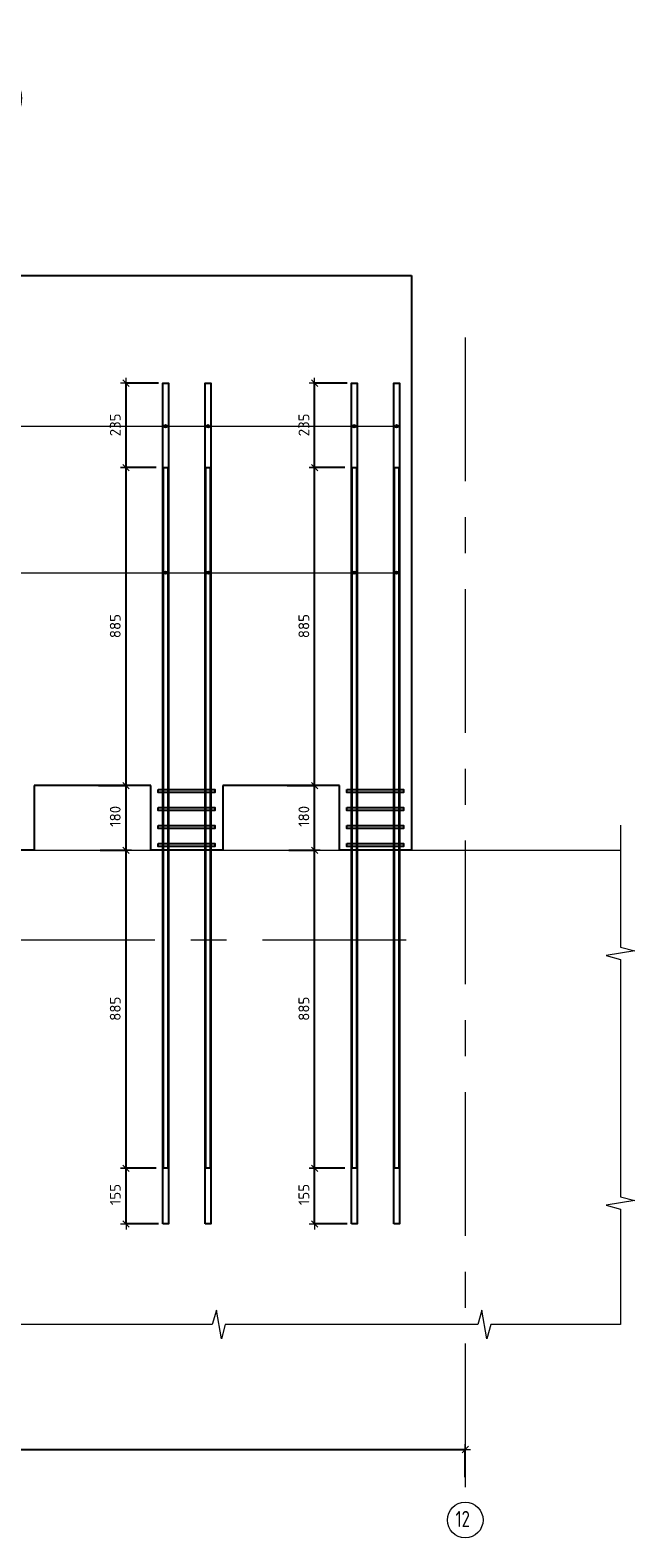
# Model space of a CAD drawing. Header units: metres. Extents: x -38 to 98, y -15 to 21.
# Tile 45 of 124: x 83.24 to 84.93, y -7.76 to -3.57. Entities that reach past the tile are written whole.
import ezdxf

# ---------------------------------------------------------------- set-up
doc = ezdxf.new("R2010")
doc.units = ezdxf.units.M
doc.header["$PDMODE"] = 65
doc.linetypes.add('______11', pattern=[0.5, 0.4, -0.05, 0, -0.05])
doc.linetypes.add('______5', pattern=[1.1, 0.8, -0.1, 0.1, -0.1])
for name, color, linetype, lineweight in [('XR$5$Арм.стержн. Хомут', 240, 'Continuous', 35), ('XR$5$Арм.стержн.горизонт. 1', 180, 'Continuous', 35), ('XR$5$Арм.стержн.горизонт. 2', 202, 'Continuous', 35), ('XR$5$Общий слой (1)_1', 7, 'Continuous', 13), ('XR$5$Осевая линия (1)', 7, '______5', 13), ('XR$5$Перекрытие (1)', 7, 'Continuous', 35), ('XR$5$Размерная линия (1)', 7, 'Continuous', 13), ('XR$5$Текст_ общее_1', 7, 'Continuous', 13)]:
    doc.layers.add(name, color=color, linetype=linetype, lineweight=lineweight)
doc.styles.add('ISOCPEUR', font='txt')
doc.dimstyles.new('DIMSTYLE_24', dxfattribs={"dimtxt": 0.03, "dimasz": 0.03, "dimexe": 0, "dimexo": 0, "dimgap": 0.015, "dimtad": 2, "dimdec": 0, "dimlfac": 1000, "dimrnd": 5, "dimzin": 12, "dimdsep": 46, "dimtxsty": 'ISOCPEUR', "dimblk1": 'ALL_ML_STRICH', "dimblk2": 'ALL_ML_STRICH', "dimsah": 1, "dimcen": 0, "dimclrd": 7, "dimclre": 256, "dimclrt": 7, "dimadec": 0, "dimazin": 0, "dimtfac": 1, "dimtdec": 0, "dimtix": 1, "dimtmove": 2, "dimatfit": 3, "dimfxl": 0, "dimtzin": 0, "dimlwd": 0, "dimlwe": -3, "dimarcsym": 0})
pattern_1 = [(0, (0.45, 0.45), (0.225, 0.225), [0.225, -0.225]), (90, (0.45, 0.45), (-0.225, 0.225), [0.225, -0.225])]

# ---------------------------------------------------------------- blocks, each defined once
blk = doc.blocks.new('ЭЛЕМЕНТ_УЗОРА_19')
at = {"color": 7, "linetype": 'Continuous', "lineweight": 13, "transparency": 33554687}
for p, q in [((80.4556, -5.7099), (80.4556, -5.7099)), ((80.4556, -7.1699), (80.4556, -7.1699)), ((84.8875, -7.1699), (84.8875, -7.1699)), ((84.8875, -7.1699), (84.8875, -7.1699))]:
    blk.add_line(p, q, dxfattribs=at)
for points in [[(80.4556, -6.4399), (80.4556, -6.0829), (80.4156, -6.0727), (80.4956, -6.0588), (80.4556, -6.0472), (80.4556, -5.7099)], [(84.8875, -5.7799), (84.8875, -6.1198), (84.9275, -6.1295), (84.8475, -6.1427), (84.8875, -6.1538), (84.8875, -6.4749)], [(80.4556, -7.1699), (80.4556, -7.1699), (80.4556, -6.8129), (80.4156, -6.8027), (80.4956, -6.7888), (80.4556, -6.7772), (80.4556, -6.4399)], [(84.8875, -6.4749), (84.8875, -6.8148), (84.9275, -6.8245), (84.8475, -6.8377), (84.8875, -6.8488), (84.8875, -7.1699)], [(81.1943, -7.1699), (80.8331, -7.1699), (80.8227, -7.2099), (80.8087, -7.1299), (80.7969, -7.1699), (80.4556, -7.1699)], [(81.9329, -7.1699), (81.5717, -7.1699), (81.5614, -7.2099), (81.5473, -7.1299), (81.5355, -7.1699), (81.1943, -7.1699)], [(82.6716, -7.1699), (82.3104, -7.1699), (82.3, -7.2099), (82.286, -7.1299), (82.2742, -7.1699), (81.9329, -7.1699)], [(83.4102, -7.1699), (83.049, -7.1699), (83.0387, -7.2099), (83.0246, -7.1299), (83.0128, -7.1699), (82.6716, -7.1699)], [(84.1489, -7.1699), (83.7877, -7.1699), (83.7773, -7.2099), (83.7633, -7.1299), (83.7515, -7.1699), (83.4102, -7.1699)], [(84.8875, -7.1699), (84.5263, -7.1699), (84.516, -7.2099), (84.5019, -7.1299), (84.4901, -7.1699), (84.1489, -7.1699)]]:
    blk.add_lwpolyline(points, dxfattribs=at)
blk = doc.blocks.new('ALL_ML_STRICH')
at = {"color": 0, "linetype": 'ByBlock', "lineweight": -2}
for p, q in [((-1, 0), (0.5, 0)), ((-0.3, -0.3), (0.3, 0.3)), ((0, -0.5), (0, 0.5))]:
    blk.add_line(p, q, dxfattribs=at)
blk = doc.blocks.new('*D460')
at = {"layer": 'DEFPOINTS', "color": 7, "linetype": 'Continuous', "lineweight": 13, "transparency": 33554687}
for p in [(80.3555, -7.5177), (84.4555, -7.5744), (80.3555, -7.6022)]:
    blk.add_point(p, dxfattribs=at)
at = {"layer": 'XR$5$Размерная линия (1)', "color": 9, "linetype": 'Continuous', "lineweight": -2, "true_color": 0xc7c7c7, "transparency": 33554687}
for p, q in [((80.3555, -7.5177), (80.3555, -7.5177)), ((84.4555, -7.5944), (84.4555, -7.5177))]:
    blk.add_line(p, q, dxfattribs=at)
at = {"layer": 'XR$5$Размерная линия (1)', "color": 7, "linetype": 'Continuous', "lineweight": -2, "transparency": 33554687}
blk.add_line((80.3555, -7.5177), (84.4555, -7.5177), dxfattribs=at)
at = {"layer": 'XR$5$Размерная линия (1)', "color": 7, "linetype": 'Continuous', "lineweight": 13, "transparency": 33554687, "xscale": 0.03, "yscale": 0.03, "zscale": 0.03, "rotation": 180}
blk.add_blockref('ALL_ML_STRICH', (80.3555, -7.5177), dxfattribs=at)
at = {"layer": 'XR$5$Размерная линия (1)', "color": 7, "linetype": 'Continuous', "lineweight": 13, "transparency": 33554687, "xscale": 0.03, "yscale": 0.03, "zscale": 0.03}
blk.add_blockref('ALL_ML_STRICH', (84.4555, -7.5177), dxfattribs=at)
at = {"layer": 'XR$5$Размерная линия (1)', "color": 7, "linetype": 'Continuous', "lineweight": 13, "transparency": 33554687, "insert": (82.4085, -7.4877), "char_height": 0.03, "width": 0.12, "attachment_point": 5, "style": 'ISOCPEUR'}
blk.add_mtext('\\A1;{4100}', dxfattribs=at)
blk = doc.blocks.new('*D491')
at = {"layer": 'DEFPOINTS', "color": 7, "linetype": 'Continuous', "lineweight": 13, "transparency": 33554687}
for p in [(84.1406, -6.7349), (84.0364, -6.8899), (84.1471, -6.8899)]:
    blk.add_point(p, dxfattribs=at)
at = {"layer": 'XR$5$Размерная линия (1)', "color": 9, "linetype": 'Continuous', "lineweight": -2, "true_color": 0xc7c7c7, "transparency": 33554687}
for p, q in [((84.1206, -6.7349), (84.0364, -6.7349)), ((84.1271, -6.8899), (84.0364, -6.8899))]:
    blk.add_line(p, q, dxfattribs=at)
at = {"layer": 'XR$5$Размерная линия (1)', "color": 7, "linetype": 'Continuous', "lineweight": -2, "transparency": 33554687}
blk.add_line((84.0364, -6.8899), (84.0364, -6.7349), dxfattribs=at)
at = {"layer": 'XR$5$Размерная линия (1)', "color": 7, "linetype": 'Continuous', "lineweight": 13, "transparency": 33554687, "xscale": 0.03, "yscale": 0.03, "zscale": 0.03}
for p, rotation in [((84.0364, -6.7349), 90), ((84.0364, -6.8899), 270)]:
    blk.add_blockref('ALL_ML_STRICH', p, dxfattribs=dict(at, rotation=rotation))
at = {"layer": 'XR$5$Размерная линия (1)', "color": 7, "linetype": 'Continuous', "lineweight": 13, "transparency": 33554687, "insert": (84.0064, -6.8079), "char_height": 0.03, "width": 0.09, "attachment_point": 5, "rotation": 90, "style": 'ISOCPEUR'}
blk.add_mtext('\\A1;{155}', dxfattribs=at)
blk = doc.blocks.new('*D492')
at = {"layer": 'DEFPOINTS', "color": 7, "linetype": 'Continuous', "lineweight": 13, "transparency": 33554687}
for p in [(83.9444, -5.8499), (84.0364, -6.7349), (84.1406, -6.7349)]:
    blk.add_point(p, dxfattribs=at)
at = {"layer": 'XR$5$Размерная линия (1)', "color": 9, "linetype": 'Continuous', "lineweight": -2, "true_color": 0xc7c7c7, "transparency": 33554687}
for p, q in [((83.9644, -5.8499), (84.0364, -5.8499)), ((84.1206, -6.7349), (84.0364, -6.7349))]:
    blk.add_line(p, q, dxfattribs=at)
at = {"layer": 'XR$5$Размерная линия (1)', "color": 7, "linetype": 'Continuous', "lineweight": -2, "transparency": 33554687}
blk.add_line((84.0364, -6.7349), (84.0364, -5.8499), dxfattribs=at)
at = {"layer": 'XR$5$Размерная линия (1)', "color": 7, "linetype": 'Continuous', "lineweight": 13, "transparency": 33554687, "xscale": 0.03, "yscale": 0.03, "zscale": 0.03}
for p, rotation in [((84.0364, -5.8499), 90), ((84.0364, -6.7349), 270)]:
    blk.add_blockref('ALL_ML_STRICH', p, dxfattribs=dict(at, rotation=rotation))
at = {"layer": 'XR$5$Размерная линия (1)', "color": 7, "linetype": 'Continuous', "lineweight": 13, "transparency": 33554687, "insert": (84.0064, -6.2909), "char_height": 0.03, "width": 0.09, "attachment_point": 5, "rotation": 90, "style": 'ISOCPEUR'}
blk.add_mtext('\\A1;{885}', dxfattribs=at)
blk = doc.blocks.new('*D493')
at = {"layer": 'DEFPOINTS', "color": 7, "linetype": 'Continuous', "lineweight": 13, "transparency": 33554687}
for p in [(83.9397, -5.6699), (83.9444, -5.8499), (84.0364, -5.8499)]:
    blk.add_point(p, dxfattribs=at)
at = {"layer": 'XR$5$Размерная линия (1)', "color": 9, "linetype": 'Continuous', "lineweight": -2, "true_color": 0xc7c7c7, "transparency": 33554687}
for p, q in [((83.9597, -5.6699), (84.0364, -5.6699)), ((83.9644, -5.8499), (84.0364, -5.8499))]:
    blk.add_line(p, q, dxfattribs=at)
at = {"layer": 'XR$5$Размерная линия (1)', "color": 7, "linetype": 'Continuous', "lineweight": -2, "transparency": 33554687}
blk.add_line((84.0364, -5.8499), (84.0364, -5.6699), dxfattribs=at)
at = {"layer": 'XR$5$Размерная линия (1)', "color": 7, "linetype": 'Continuous', "lineweight": 13, "transparency": 33554687, "xscale": 0.03, "yscale": 0.03, "zscale": 0.03}
for p, rotation in [((84.0364, -5.6699), 90), ((84.0364, -5.8499), 270)]:
    blk.add_blockref('ALL_ML_STRICH', p, dxfattribs=dict(at, rotation=rotation))
at = {"layer": 'XR$5$Размерная линия (1)', "color": 7, "linetype": 'Continuous', "lineweight": 13, "transparency": 33554687, "insert": (84.0064, -5.7554), "char_height": 0.03, "width": 0.09, "attachment_point": 5, "rotation": 90, "style": 'ISOCPEUR'}
blk.add_mtext('\\A1;{180}', dxfattribs=at)
blk = doc.blocks.new('*D494')
at = {"layer": 'DEFPOINTS', "color": 7, "linetype": 'Continuous', "lineweight": 13, "transparency": 33554687}
for p in [(84.1406, -4.7849), (83.9397, -5.6699), (84.0364, -5.6699)]:
    blk.add_point(p, dxfattribs=at)
at = {"layer": 'XR$5$Размерная линия (1)', "color": 9, "linetype": 'Continuous', "lineweight": -2, "true_color": 0xc7c7c7, "transparency": 33554687}
for p, q in [((84.1206, -4.7849), (84.0364, -4.7849)), ((83.9597, -5.6699), (84.0364, -5.6699))]:
    blk.add_line(p, q, dxfattribs=at)
at = {"layer": 'XR$5$Размерная линия (1)', "color": 7, "linetype": 'Continuous', "lineweight": -2, "transparency": 33554687}
blk.add_line((84.0364, -5.6699), (84.0364, -4.7849), dxfattribs=at)
at = {"layer": 'XR$5$Размерная линия (1)', "color": 7, "linetype": 'Continuous', "lineweight": 13, "transparency": 33554687, "xscale": 0.03, "yscale": 0.03, "zscale": 0.03}
for p, rotation in [((84.0364, -4.7849), 90), ((84.0364, -5.6699), 270)]:
    blk.add_blockref('ALL_ML_STRICH', p, dxfattribs=dict(at, rotation=rotation))
at = {"layer": 'XR$5$Размерная линия (1)', "color": 7, "linetype": 'Continuous', "lineweight": 13, "transparency": 33554687, "insert": (84.0064, -5.2259), "char_height": 0.03, "width": 0.09, "attachment_point": 5, "rotation": 90, "style": 'ISOCPEUR'}
blk.add_mtext('\\A1;{885}', dxfattribs=at)
blk = doc.blocks.new('*D495')
at = {"layer": 'DEFPOINTS', "color": 7, "linetype": 'Continuous', "lineweight": 13, "transparency": 33554687}
for p in [(84.1471, -4.5499), (84.0364, -4.7849), (84.1406, -4.7849)]:
    blk.add_point(p, dxfattribs=at)
at = {"layer": 'XR$5$Размерная линия (1)', "color": 9, "linetype": 'Continuous', "lineweight": -2, "true_color": 0xc7c7c7, "transparency": 33554687}
for p, q in [((84.1271, -4.5499), (84.0364, -4.5499)), ((84.1206, -4.7849), (84.0364, -4.7849))]:
    blk.add_line(p, q, dxfattribs=at)
at = {"layer": 'XR$5$Размерная линия (1)', "color": 7, "linetype": 'Continuous', "lineweight": -2, "transparency": 33554687}
blk.add_line((84.0364, -4.7849), (84.0364, -4.5499), dxfattribs=at)
at = {"layer": 'XR$5$Размерная линия (1)', "color": 7, "linetype": 'Continuous', "lineweight": 13, "transparency": 33554687, "xscale": 0.03, "yscale": 0.03, "zscale": 0.03}
for p, rotation in [((84.0364, -4.5499), 90), ((84.0364, -4.7849), 270)]:
    blk.add_blockref('ALL_ML_STRICH', p, dxfattribs=dict(at, rotation=rotation))
at = {"layer": 'XR$5$Размерная линия (1)', "color": 7, "linetype": 'Continuous', "lineweight": 13, "transparency": 33554687, "insert": (84.0064, -4.6659), "char_height": 0.03, "width": 0.09, "attachment_point": 5, "rotation": 90, "style": 'ISOCPEUR'}
blk.add_mtext('\\A1;{235}', dxfattribs=at)
blk = doc.blocks.new('*D496')
at = {"layer": 'DEFPOINTS', "color": 7, "linetype": 'Continuous', "lineweight": 13, "transparency": 33554687}
for p in [(83.6156, -6.7349), (83.5114, -6.8899), (83.6221, -6.8899)]:
    blk.add_point(p, dxfattribs=at)
at = {"layer": 'XR$5$Размерная линия (1)', "color": 9, "linetype": 'Continuous', "lineweight": -2, "true_color": 0xc7c7c7, "transparency": 33554687}
for p, q in [((83.5956, -6.7349), (83.5114, -6.7349)), ((83.6021, -6.8899), (83.5114, -6.8899))]:
    blk.add_line(p, q, dxfattribs=at)
at = {"layer": 'XR$5$Размерная линия (1)', "color": 7, "linetype": 'Continuous', "lineweight": -2, "transparency": 33554687}
blk.add_line((83.5114, -6.8899), (83.5114, -6.7349), dxfattribs=at)
at = {"layer": 'XR$5$Размерная линия (1)', "color": 7, "linetype": 'Continuous', "lineweight": 13, "transparency": 33554687, "xscale": 0.03, "yscale": 0.03, "zscale": 0.03}
for p, rotation in [((83.5114, -6.7349), 90), ((83.5114, -6.8899), 270)]:
    blk.add_blockref('ALL_ML_STRICH', p, dxfattribs=dict(at, rotation=rotation))
at = {"layer": 'XR$5$Размерная линия (1)', "color": 7, "linetype": 'Continuous', "lineweight": 13, "transparency": 33554687, "insert": (83.4814, -6.8079), "char_height": 0.03, "width": 0.09, "attachment_point": 5, "rotation": 90, "style": 'ISOCPEUR'}
blk.add_mtext('\\A1;{155}', dxfattribs=at)
blk = doc.blocks.new('*D497')
at = {"layer": 'DEFPOINTS', "color": 7, "linetype": 'Continuous', "lineweight": 13, "transparency": 33554687}
for p in [(83.4194, -5.8499), (83.5114, -6.7349), (83.6156, -6.7349)]:
    blk.add_point(p, dxfattribs=at)
at = {"layer": 'XR$5$Размерная линия (1)', "color": 9, "linetype": 'Continuous', "lineweight": -2, "true_color": 0xc7c7c7, "transparency": 33554687}
for p, q in [((83.4394, -5.8499), (83.5114, -5.8499)), ((83.5956, -6.7349), (83.5114, -6.7349))]:
    blk.add_line(p, q, dxfattribs=at)
at = {"layer": 'XR$5$Размерная линия (1)', "color": 7, "linetype": 'Continuous', "lineweight": -2, "transparency": 33554687}
blk.add_line((83.5114, -6.7349), (83.5114, -5.8499), dxfattribs=at)
at = {"layer": 'XR$5$Размерная линия (1)', "color": 7, "linetype": 'Continuous', "lineweight": 13, "transparency": 33554687, "xscale": 0.03, "yscale": 0.03, "zscale": 0.03}
for p, rotation in [((83.5114, -5.8499), 90), ((83.5114, -6.7349), 270)]:
    blk.add_blockref('ALL_ML_STRICH', p, dxfattribs=dict(at, rotation=rotation))
at = {"layer": 'XR$5$Размерная линия (1)', "color": 7, "linetype": 'Continuous', "lineweight": 13, "transparency": 33554687, "insert": (83.4814, -6.2909), "char_height": 0.03, "width": 0.09, "attachment_point": 5, "rotation": 90, "style": 'ISOCPEUR'}
blk.add_mtext('\\A1;{885}', dxfattribs=at)
blk = doc.blocks.new('*D498')
at = {"layer": 'DEFPOINTS', "color": 7, "linetype": 'Continuous', "lineweight": 13, "transparency": 33554687}
for p in [(83.4147, -5.6699), (83.4194, -5.8499), (83.5114, -5.8499)]:
    blk.add_point(p, dxfattribs=at)
at = {"layer": 'XR$5$Размерная линия (1)', "color": 9, "linetype": 'Continuous', "lineweight": -2, "true_color": 0xc7c7c7, "transparency": 33554687}
for p, q in [((83.4347, -5.6699), (83.5114, -5.6699)), ((83.4394, -5.8499), (83.5114, -5.8499))]:
    blk.add_line(p, q, dxfattribs=at)
at = {"layer": 'XR$5$Размерная линия (1)', "color": 7, "linetype": 'Continuous', "lineweight": -2, "transparency": 33554687}
blk.add_line((83.5114, -5.8499), (83.5114, -5.6699), dxfattribs=at)
at = {"layer": 'XR$5$Размерная линия (1)', "color": 7, "linetype": 'Continuous', "lineweight": 13, "transparency": 33554687, "xscale": 0.03, "yscale": 0.03, "zscale": 0.03}
for p, rotation in [((83.5114, -5.6699), 90), ((83.5114, -5.8499), 270)]:
    blk.add_blockref('ALL_ML_STRICH', p, dxfattribs=dict(at, rotation=rotation))
at = {"layer": 'XR$5$Размерная линия (1)', "color": 7, "linetype": 'Continuous', "lineweight": 13, "transparency": 33554687, "insert": (83.4814, -5.7554), "char_height": 0.03, "width": 0.09, "attachment_point": 5, "rotation": 90, "style": 'ISOCPEUR'}
blk.add_mtext('\\A1;{180}', dxfattribs=at)
blk = doc.blocks.new('*D499')
at = {"layer": 'DEFPOINTS', "color": 7, "linetype": 'Continuous', "lineweight": 13, "transparency": 33554687}
for p in [(83.6156, -4.7849), (83.4147, -5.6699), (83.5114, -5.6699)]:
    blk.add_point(p, dxfattribs=at)
at = {"layer": 'XR$5$Размерная линия (1)', "color": 9, "linetype": 'Continuous', "lineweight": -2, "true_color": 0xc7c7c7, "transparency": 33554687}
for p, q in [((83.5956, -4.7849), (83.5114, -4.7849)), ((83.4347, -5.6699), (83.5114, -5.6699))]:
    blk.add_line(p, q, dxfattribs=at)
at = {"layer": 'XR$5$Размерная линия (1)', "color": 7, "linetype": 'Continuous', "lineweight": -2, "transparency": 33554687}
blk.add_line((83.5114, -5.6699), (83.5114, -4.7849), dxfattribs=at)
at = {"layer": 'XR$5$Размерная линия (1)', "color": 7, "linetype": 'Continuous', "lineweight": 13, "transparency": 33554687, "xscale": 0.03, "yscale": 0.03, "zscale": 0.03}
for p, rotation in [((83.5114, -4.7849), 90), ((83.5114, -5.6699), 270)]:
    blk.add_blockref('ALL_ML_STRICH', p, dxfattribs=dict(at, rotation=rotation))
at = {"layer": 'XR$5$Размерная линия (1)', "color": 7, "linetype": 'Continuous', "lineweight": 13, "transparency": 33554687, "insert": (83.4814, -5.2259), "char_height": 0.03, "width": 0.09, "attachment_point": 5, "rotation": 90, "style": 'ISOCPEUR'}
blk.add_mtext('\\A1;{885}', dxfattribs=at)
blk = doc.blocks.new('*D500')
at = {"layer": 'DEFPOINTS', "color": 7, "linetype": 'Continuous', "lineweight": 13, "transparency": 33554687}
for p in [(83.6221, -4.5499), (83.5114, -4.7849), (83.6156, -4.7849)]:
    blk.add_point(p, dxfattribs=at)
at = {"layer": 'XR$5$Размерная линия (1)', "color": 9, "linetype": 'Continuous', "lineweight": -2, "true_color": 0xc7c7c7, "transparency": 33554687}
for p, q in [((83.6021, -4.5499), (83.5114, -4.5499)), ((83.5956, -4.7849), (83.5114, -4.7849))]:
    blk.add_line(p, q, dxfattribs=at)
at = {"layer": 'XR$5$Размерная линия (1)', "color": 7, "linetype": 'Continuous', "lineweight": -2, "transparency": 33554687}
blk.add_line((83.5114, -4.7849), (83.5114, -4.5499), dxfattribs=at)
at = {"layer": 'XR$5$Размерная линия (1)', "color": 7, "linetype": 'Continuous', "lineweight": 13, "transparency": 33554687, "xscale": 0.03, "yscale": 0.03, "zscale": 0.03}
for p, rotation in [((83.5114, -4.5499), 90), ((83.5114, -4.7849), 270)]:
    blk.add_blockref('ALL_ML_STRICH', p, dxfattribs=dict(at, rotation=rotation))
at = {"layer": 'XR$5$Размерная линия (1)', "color": 7, "linetype": 'Continuous', "lineweight": 13, "transparency": 33554687, "insert": (83.4814, -4.6659), "char_height": 0.03, "width": 0.09, "attachment_point": 5, "rotation": 90, "style": 'ISOCPEUR'}
blk.add_mtext('\\A1;{235}', dxfattribs=at)

msp = doc.modelspace()

# ---------------------------------------------------------------- hatches: boundary and pattern name
at = {"linetype": 'Continuous', "lineweight": 13, "transparency": 33554687}
h = msp.add_hatch(dxfattribs=at)
h.set_pattern_fill('____', scale=0.225, style=0, pattern_type=2)
h.set_pattern_definition(pattern_1)
h.paths.add_polyline_path([(83.5806, -5.6699), (83.2556, -5.6699), (83.2556, -5.8499), (83.5806, -5.8499)], flags=0)
h = msp.add_hatch(dxfattribs=at)
h.set_pattern_fill('____', scale=0.225, style=0, pattern_type=2)
h.set_pattern_definition(pattern_1)
h.paths.add_polyline_path([(84.1056, -5.6699), (83.7806, -5.6699), (83.7806, -5.8499), (84.1056, -5.8499)], flags=0)
at = {"layer": 'XR$5$Арм.стержн.горизонт. 1', "linetype": 'Continuous', "lineweight": 13, "transparency": 33554687}
for points in [[(83.6178, -4.6717), (83.6178, -4.6672), (83.6171, -4.6695)], [(83.6178, -4.6672), (83.6194, -4.6734), (83.6194, -4.6656)], [(83.6178, -4.6672), (83.6178, -4.6717), (83.6194, -4.6734)], [(83.6194, -4.6656), (83.6216, -4.674), (83.6216, -4.665)], [(83.6194, -4.6656), (83.6194, -4.6734), (83.6216, -4.674)], [(83.6216, -4.665), (83.6216, -4.674), (83.6239, -4.6734)], [(83.6216, -4.665), (83.6239, -4.6734), (83.6239, -4.6656)], [(83.6239, -4.6656), (83.6239, -4.6734), (83.6255, -4.6717)], [(83.6239, -4.6656), (83.6255, -4.6717), (83.6255, -4.6672)], [(83.6255, -4.6672), (83.6255, -4.6717), (83.6261, -4.6695)], [(83.7358, -4.6717), (83.7358, -4.6672), (83.7351, -4.6695)], [(83.7358, -4.6672), (83.7374, -4.6734), (83.7374, -4.6656)], [(83.7358, -4.6672), (83.7358, -4.6717), (83.7374, -4.6734)], [(83.7374, -4.6656), (83.7396, -4.674), (83.7396, -4.665)], [(83.7374, -4.6656), (83.7374, -4.6734), (83.7396, -4.674)], [(83.7396, -4.665), (83.7396, -4.674), (83.7419, -4.6734)], [(83.7396, -4.665), (83.7419, -4.6734), (83.7419, -4.6656)], [(83.7419, -4.6656), (83.7419, -4.6734), (83.7435, -4.6717)], [(83.7419, -4.6656), (83.7435, -4.6717), (83.7435, -4.6672)], [(83.7435, -4.6672), (83.7435, -4.6717), (83.7441, -4.6695)], [(84.1428, -4.6717), (84.1428, -4.6672), (84.1421, -4.6695)], [(84.1428, -4.6672), (84.1444, -4.6734), (84.1444, -4.6656)], [(84.1428, -4.6672), (84.1428, -4.6717), (84.1444, -4.6734)], [(84.1444, -4.6656), (84.1466, -4.674), (84.1466, -4.665)], [(84.1444, -4.6656), (84.1444, -4.6734), (84.1466, -4.674)], [(84.1466, -4.665), (84.1466, -4.674), (84.1489, -4.6734)], [(84.1466, -4.665), (84.1489, -4.6734), (84.1489, -4.6656)], [(84.1489, -4.6656), (84.1489, -4.6734), (84.1505, -4.6717)], [(84.1489, -4.6656), (84.1505, -4.6717), (84.1505, -4.6672)], [(84.1505, -4.6672), (84.1505, -4.6717), (84.1511, -4.6695)], [(84.2608, -4.6717), (84.2608, -4.6672), (84.2601, -4.6695)], [(84.2608, -4.6672), (84.2624, -4.6734), (84.2624, -4.6656)], [(84.2608, -4.6672), (84.2608, -4.6717), (84.2624, -4.6734)], [(84.2624, -4.6656), (84.2646, -4.674), (84.2646, -4.665)], [(84.2624, -4.6656), (84.2624, -4.6734), (84.2646, -4.674)], [(84.2646, -4.665), (84.2646, -4.674), (84.2669, -4.6734)], [(84.2646, -4.665), (84.2669, -4.6734), (84.2669, -4.6656)], [(84.2669, -4.6656), (84.2669, -4.6734), (84.2685, -4.6717)], [(84.2669, -4.6656), (84.2685, -4.6717), (84.2685, -4.6672)], [(84.2685, -4.6672), (84.2685, -4.6717), (84.2691, -4.6695)]]:
    msp.add_hatch(color=7, dxfattribs=at).paths.add_polyline_path(points)
at = {"layer": 'XR$5$Арм.стержн.горизонт. 2', "linetype": 'Continuous', "lineweight": 13, "transparency": 33554687}
for points in [[(83.6178, -5.0796), (83.6178, -5.0751), (83.6171, -5.0773)], [(83.6178, -5.0751), (83.6194, -5.0812), (83.6194, -5.0734)], [(83.6178, -5.0751), (83.6178, -5.0796), (83.6194, -5.0812)], [(83.6194, -5.0734), (83.6216, -5.0818), (83.6216, -5.0728)], [(83.6194, -5.0734), (83.6194, -5.0812), (83.6216, -5.0818)], [(83.6216, -5.0728), (83.6216, -5.0818), (83.6239, -5.0812)], [(83.6216, -5.0728), (83.6239, -5.0812), (83.6239, -5.0734)], [(83.6239, -5.0734), (83.6239, -5.0812), (83.6255, -5.0796)], [(83.6239, -5.0734), (83.6255, -5.0796), (83.6255, -5.0751)], [(83.6255, -5.0751), (83.6255, -5.0796), (83.6261, -5.0773)], [(83.7358, -5.0796), (83.7358, -5.0751), (83.7351, -5.0773)], [(83.7358, -5.0751), (83.7374, -5.0812), (83.7374, -5.0734)], [(83.7358, -5.0751), (83.7358, -5.0796), (83.7374, -5.0812)], [(83.7374, -5.0734), (83.7396, -5.0818), (83.7396, -5.0728)], [(83.7374, -5.0734), (83.7374, -5.0812), (83.7396, -5.0818)], [(83.7396, -5.0728), (83.7396, -5.0818), (83.7419, -5.0812)], [(83.7396, -5.0728), (83.7419, -5.0812), (83.7419, -5.0734)], [(83.7419, -5.0734), (83.7419, -5.0812), (83.7435, -5.0796)], [(83.7419, -5.0734), (83.7435, -5.0796), (83.7435, -5.0751)], [(83.7435, -5.0751), (83.7435, -5.0796), (83.7441, -5.0773)], [(84.1428, -5.0796), (84.1428, -5.0751), (84.1421, -5.0773)], [(84.1428, -5.0751), (84.1444, -5.0812), (84.1444, -5.0734)], [(84.1428, -5.0751), (84.1428, -5.0796), (84.1444, -5.0812)], [(84.1444, -5.0734), (84.1466, -5.0818), (84.1466, -5.0728)], [(84.1444, -5.0734), (84.1444, -5.0812), (84.1466, -5.0818)], [(84.1466, -5.0728), (84.1466, -5.0818), (84.1489, -5.0812)], [(84.1466, -5.0728), (84.1489, -5.0812), (84.1489, -5.0734)], [(84.1489, -5.0734), (84.1489, -5.0812), (84.1505, -5.0796)], [(84.1489, -5.0734), (84.1505, -5.0796), (84.1505, -5.0751)], [(84.1505, -5.0751), (84.1505, -5.0796), (84.1511, -5.0773)], [(84.2608, -5.0796), (84.2608, -5.0751), (84.2601, -5.0773)], [(84.2608, -5.0751), (84.2624, -5.0812), (84.2624, -5.0734)], [(84.2608, -5.0751), (84.2608, -5.0796), (84.2624, -5.0812)], [(84.2624, -5.0734), (84.2646, -5.0818), (84.2646, -5.0728)], [(84.2624, -5.0734), (84.2624, -5.0812), (84.2646, -5.0818)], [(84.2646, -5.0728), (84.2646, -5.0818), (84.2669, -5.0812)], [(84.2646, -5.0728), (84.2669, -5.0812), (84.2669, -5.0734)], [(84.2669, -5.0734), (84.2669, -5.0812), (84.2685, -5.0796)], [(84.2669, -5.0734), (84.2685, -5.0796), (84.2685, -5.0751)], [(84.2685, -5.0751), (84.2685, -5.0796), (84.2691, -5.0773)]]:
    msp.add_hatch(color=7, dxfattribs=at).paths.add_polyline_path(points)

# ---------------------------------------------------------------- linework, layer by layer
at = {"layer": 'XR$5$Арм.стержн. Хомут', "color": 40, "linetype": 'Continuous', "lineweight": 25, "transparency": 33554687}
for points in [[(83.6006, -5.6809), (83.7586, -5.6809), (83.7586, -5.6889), (83.6006, -5.6889), (83.6006, -5.6809)], [(84.1256, -5.6809), (84.2836, -5.6809), (84.2836, -5.6889), (84.1256, -5.6889), (84.1256, -5.6809)], [(83.6006, -5.7309), (83.7586, -5.7309), (83.7586, -5.7389), (83.6006, -5.7389), (83.6006, -5.7309)], [(84.1256, -5.7309), (84.2836, -5.7309), (84.2836, -5.7389), (84.1256, -5.7389), (84.1256, -5.7309)], [(83.6006, -5.7809), (83.7586, -5.7809), (83.7586, -5.7889), (83.6006, -5.7889), (83.6006, -5.7809)], [(84.1256, -5.7809), (84.2836, -5.7809), (84.2836, -5.7889), (84.1256, -5.7889), (84.1256, -5.7809)], [(83.6006, -5.8309), (83.7586, -5.8309), (83.7586, -5.8389), (83.6006, -5.8389), (83.6006, -5.8309)], [(84.1256, -5.8309), (84.2836, -5.8309), (84.2836, -5.8389), (84.1256, -5.8389), (84.1256, -5.8309)]]:
    msp.add_lwpolyline(points, dxfattribs=at)
at = {"layer": 'XR$5$Арм.стержн.горизонт. 1', "color": 7, "linetype": 'Continuous', "lineweight": 13, "transparency": 33554687}
for p, q in [((80.6389, -4.6695), (83.6216, -4.6695)), ((80.6389, -4.6695), (84.2646, -4.6695)), ((80.6389, -4.6695), (83.7396, -4.6695)), ((80.6389, -4.6695), (84.1466, -4.6695)), ((83.6171, -4.6695), (83.6171, -4.6695)), ((83.6216, -4.665), (83.6216, -4.665)), ((83.6216, -4.674), (83.6216, -4.674)), ((83.6261, -4.6695), (83.6261, -4.6695)), ((83.7351, -4.6695), (83.7351, -4.6695)), ((83.7396, -4.665), (83.7396, -4.665)), ((83.7396, -4.674), (83.7396, -4.674)), ((83.7441, -4.6695), (83.7441, -4.6695)), ((84.1421, -4.6695), (84.1421, -4.6695)), ((84.1466, -4.665), (84.1466, -4.665)), ((84.1466, -4.674), (84.1466, -4.674)), ((84.1511, -4.6695), (84.1511, -4.6695)), ((84.2601, -4.6695), (84.2601, -4.6695)), ((84.2646, -4.665), (84.2646, -4.665)), ((84.2646, -4.674), (84.2646, -4.674)), ((84.2691, -4.6695), (84.2691, -4.6695))]:
    msp.add_line(p, q, dxfattribs=at)
at = {"layer": 'XR$5$Арм.стержн.горизонт. 1', "color": 7, "linetype": 'Continuous', "lineweight": 25, "transparency": 33554687}
for points in [[(83.6136, -6.8899), (83.6136, -4.5499), (83.6296, -4.5499), (83.6296, -6.8899), (83.6136, -6.8899)], [(83.7316, -6.8899), (83.7316, -4.5499), (83.7476, -4.5499), (83.7476, -6.8899), (83.7316, -6.8899)], [(84.1386, -6.8899), (84.1386, -4.5499), (84.1546, -4.5499), (84.1546, -6.8899), (84.1386, -6.8899)], [(84.2566, -6.8899), (84.2566, -4.5499), (84.2726, -4.5499), (84.2726, -6.8899), (84.2566, -6.8899)]]:
    msp.add_lwpolyline(points, dxfattribs=at)
at = {"layer": 'XR$5$Арм.стержн.горизонт. 1', "color": 7, "linetype": 'Continuous', "lineweight": 13, "transparency": 33554687}
for centre in [(83.6216, -4.6695), (83.7396, -4.6695), (84.1466, -4.6695), (84.2646, -4.6695)]:
    msp.add_circle(centre, 0.0045, dxfattribs=at)
at = {"layer": 'XR$5$Арм.стержн.горизонт. 2', "color": 7, "linetype": 'Continuous', "lineweight": 13, "transparency": 33554687}
for p, q in [((80.6354, -5.0773), (84.1466, -5.0773)), ((80.6354, -5.0773), (83.6216, -5.0773)), ((80.6354, -5.0773), (84.2646, -5.0773)), ((80.6354, -5.0773), (83.7396, -5.0773)), ((83.6171, -5.0773), (83.6171, -5.0773)), ((83.6216, -5.0728), (83.6216, -5.0728)), ((83.6261, -5.0773), (83.6261, -5.0773)), ((83.7351, -5.0773), (83.7351, -5.0773)), ((83.7396, -5.0728), (83.7396, -5.0728)), ((83.7441, -5.0773), (83.7441, -5.0773)), ((84.1421, -5.0773), (84.1421, -5.0773)), ((84.1466, -5.0728), (84.1466, -5.0728)), ((84.1511, -5.0773), (84.1511, -5.0773)), ((84.2601, -5.0773), (84.2601, -5.0773)), ((84.2646, -5.0728), (84.2646, -5.0728)), ((84.2691, -5.0773), (84.2691, -5.0773)), ((83.6216, -5.0818), (83.6216, -5.0818)), ((83.7396, -5.0818), (83.7396, -5.0818)), ((84.1466, -5.0818), (84.1466, -5.0818)), ((84.2646, -5.0818), (84.2646, -5.0818))]:
    msp.add_line(p, q, dxfattribs=at)
at = {"layer": 'XR$5$Арм.стержн.горизонт. 2', "color": 34, "linetype": 'Continuous', "lineweight": 25, "transparency": 33554687}
for points in [[(83.6276, -4.7849), (83.6276, -6.7349), (83.6156, -6.7349), (83.6156, -4.7849), (83.6276, -4.7849)], [(83.7456, -4.7849), (83.7456, -6.7349), (83.7336, -6.7349), (83.7336, -4.7849), (83.7456, -4.7849)], [(84.1526, -4.7849), (84.1526, -6.7349), (84.1406, -6.7349), (84.1406, -4.7849), (84.1526, -4.7849)], [(84.2706, -4.7849), (84.2706, -6.7349), (84.2586, -6.7349), (84.2586, -4.7849), (84.2706, -4.7849)]]:
    msp.add_lwpolyline(points, dxfattribs=at)
at = {"layer": 'XR$5$Арм.стержн.горизонт. 2', "color": 7, "linetype": 'Continuous', "lineweight": 13, "transparency": 33554687}
for centre in [(83.6216, -5.0773), (83.7396, -5.0773), (84.1466, -5.0773), (84.2646, -5.0773)]:
    msp.add_circle(centre, 0.0045, dxfattribs=at)
at = {"layer": 'XR$5$Общий слой (1)_1', "color": 7, "linetype": 'Continuous', "lineweight": 13, "transparency": 33554687}
msp.add_line((80.4556, -5.8499), (84.8875, -5.8499), dxfattribs=at)
at = {"layer": 'XR$5$Осевая линия (1)', "color": 253, "linetype": '______11', "lineweight": 13, "true_color": 0xa0a0a0, "transparency": 33554687}
for p, q in [((84.4555, -4.4229), (84.4555, -7.6593)), ((84.2914, -6.0999), (80.1789, -6.0999))]:
    msp.add_line(p, q, dxfattribs=at)
at = {"layer": 'XR$5$Осевая линия (1)', "color": 7, "linetype": 'Continuous', "lineweight": 13, "transparency": 33554687}
msp.add_circle((84.4555, -7.714), 0.0496, dxfattribs=at)
at = {"layer": 'XR$5$Перекрытие (1)', "color": 7, "linetype": 'Continuous', "lineweight": 25, "transparency": 33554687}
for p, q in [((80.9556, -4.2499), (84.3056, -4.2499)), ((84.3056, -4.2499), (84.3056, -5.6699)), ((83.2556, -5.6699), (83.2556, -5.8499)), ((83.5806, -5.6699), (83.2556, -5.6699)), ((83.5806, -5.8499), (83.5806, -5.6699)), ((83.7806, -5.6699), (83.7806, -5.8499)), ((84.1056, -5.6699), (83.7806, -5.6699)), ((84.1056, -5.8499), (84.1056, -5.6699)), ((84.3056, -5.6699), (84.3056, -5.8499)), ((83.2556, -5.8499), (83.0556, -5.8499)), ((83.7806, -5.8499), (83.5806, -5.8499)), ((84.3056, -5.8499), (84.1056, -5.8499))]:
    msp.add_line(p, q, dxfattribs=at)

# ---------------------------------------------------------------- block references
at = {"color": 7, "linetype": 'Continuous', "lineweight": 13, "transparency": 33554687}
msp.add_blockref('ЭЛЕМЕНТ_УЗОРА_19', (0, 0), dxfattribs=at)

# ---------------------------------------------------------------- texts
at = {"layer": 'XR$5$Осевая линия (1)', "color": 7, "linetype": 'Continuous', "lineweight": 13, "transparency": 33554687, "insert": (84.4285, -7.7336), "char_height": 0.045, "width": 0.070842, "attachment_point": 7, "style": 'ISOCPEUR'}
msp.add_mtext('\\W0.75;12', dxfattribs=at)
at = {"layer": 'XR$5$Текст_ общее_1', "color": 7, "linetype": 'Continuous', "lineweight": 13, "transparency": 33554687, "insert": (82.6368, -3.5688), "char_height": 0.09, "width": 2.112075, "attachment_point": 2, "line_spacing_factor": 1.084337}
msp.add_mtext('\\A1;{\\L\\fISOCPEUR|i0|b0;\\H0.090000;\\W1.000000;\\C7;  Деталь плана 2\\l}\\P{\\fISOCPEUR|i0|b0;\\H0.052500;\\W1.000000;\\C7;(схема армирования ребер балкона)}\\P', dxfattribs=at)

# ---------------------------------------------------------------- dimensions: what is measured, and where the dimension line sits
at = {"layer": 'XR$5$Размерная линия (1)', "color": 7, "linetype": 'Continuous', "lineweight": 13, "transparency": 33554687}
for base, p1, p2, picture, middle in [((83.5114, -4.5499), (83.5956, -4.7849), (83.6021, -4.5499), '*D500', (83.4814, -4.6659)), ((84.0364, -4.5499), (84.1206, -4.7849), (84.1271, -4.5499), '*D495', (84.0064, -4.6659)), ((83.5114, -4.7849), (83.4347, -5.6699), (83.5956, -4.7849), '*D499', (83.4814, -5.2259)), ((84.0364, -4.7849), (83.9597, -5.6699), (84.1206, -4.7849), '*D494', (84.0064, -5.2259)), ((83.5114, -5.6699), (83.4394, -5.8499), (83.4347, -5.6699), '*D498', (83.4814, -5.7554)), ((84.0364, -5.6699), (83.9644, -5.8499), (83.9597, -5.6699), '*D493', (84.0064, -5.7554)), ((83.5114, -5.8499), (83.5956, -6.7349), (83.4394, -5.8499), '*D497', (83.4814, -6.2909)), ((84.0364, -5.8499), (84.1206, -6.7349), (83.9644, -5.8499), '*D492', (84.0064, -6.2909)), ((83.5114, -6.7349), (83.6021, -6.8899), (83.5956, -6.7349), '*D496', (83.4814, -6.8079)), ((84.0364, -6.7349), (84.1271, -6.8899), (84.1206, -6.7349), '*D491', (84.0064, -6.8079))]:
    dim = msp.add_linear_dim(base=base, p1=p1, p2=p2, angle=90, dimstyle='DIMSTYLE_24', override={"dimpost": '<>', "dimclrd": 7, "dimclre": 9, "dimclrt": 7, "dimlwd": 0, "dimlwe": 65533}, dxfattribs=at)
    dim.commit()
    dim.dimension.update_dxf_attribs({"geometry": picture, "text_midpoint": middle, "dimtype": 160})
dim = msp.add_linear_dim(base=(84.4555, -7.5177), p1=(80.3555, -7.5177), p2=(84.4555, -7.5944), dimstyle='DIMSTYLE_24', override={"dimpost": '<>', "dimclrd": 7, "dimclre": 9, "dimclrt": 7, "dimlwd": 0, "dimlwe": 65533}, dxfattribs=at)
dim.commit()
dim.dimension.update_dxf_attribs({"geometry": '*D460', "text_midpoint": (82.4085, -7.4877), "dimtype": 160})

doc.saveas('drawing.dxf')
